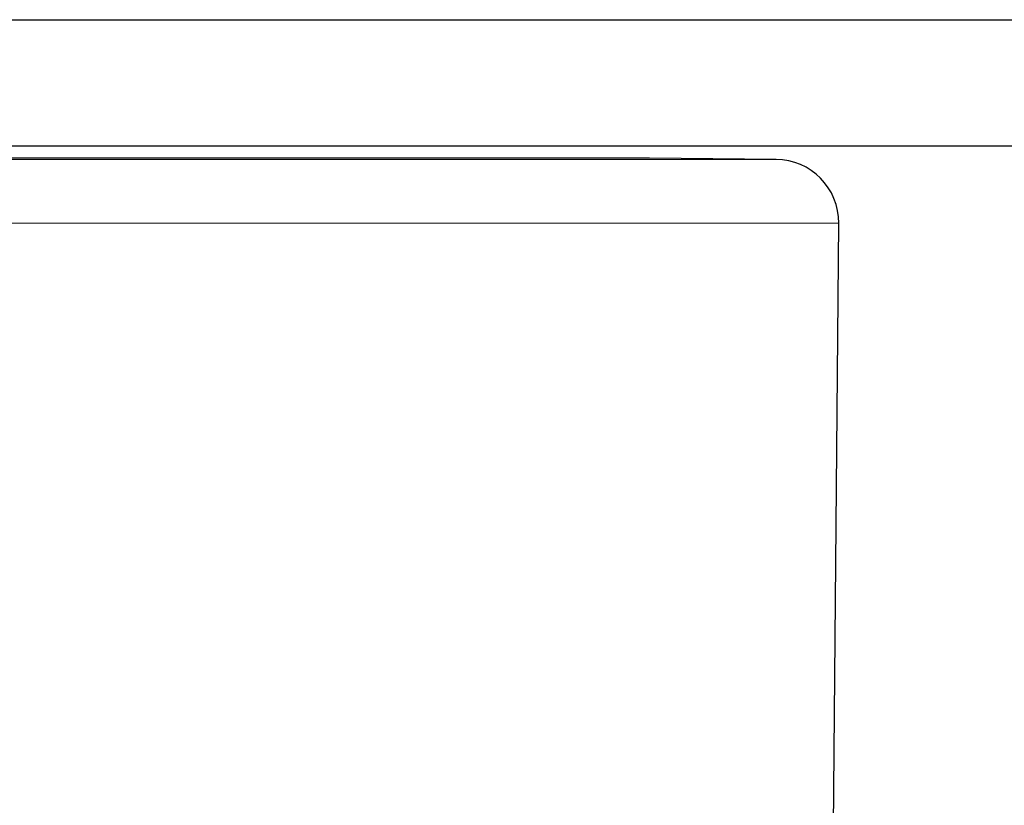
# Model space of a CAD drawing. Header units: millimetres. Extents: x 8 to 717, y 12 to 440.
# Tile 24 of 159: x 113.72 to 121.5, y 355.24 to 361.44. Entities that reach past the tile are written whole.
import ezdxf

# ---------------------------------------------------------------- set-up
doc = ezdxf.new("R2010")
doc.units = ezdxf.units.MM

msp = doc.modelspace()

# ---------------------------------------------------------------- linework, layer by layer
at = {"color": 7, "linetype": 'Continuous', "lineweight": 30}
for p, q in [((118.6981, 360.3494), (81.884, 360.3494)), ((119.6981, 360.3407), (118.6981, 360.3494)), ((120.0728, 345.984), (120.1937, 359.8364))]:
    msp.add_line(p, q, dxfattribs=at)
at = {"color": 252, "linetype": 'Continuous', "lineweight": 0}
for p, q in [((84.0645, 360.3407), (119.6981, 360.3407)), ((120.1937, 359.8364), (80.3884, 359.8364))]:
    msp.add_line(p, q, dxfattribs=at)
at = {"color": 7, "linetype": 'Continuous', "lineweight": 30, "flags": 128}
msp.add_lwpolyline([(121.8086, 360.444), (121.3473, 360.444), (120.875, 360.444), (120.3921, 360.444), (119.8987, 360.444), (119.3954, 360.444), (118.8824, 360.444), (118.3601, 360.444), (117.8289, 360.444), (117.289, 360.444), (116.7409, 360.444), (116.185, 360.444), (115.6216, 360.444), (115.0512, 360.444), (114.474, 360.444), (113.8906, 360.444), (113.3012, 360.444)], dxfattribs=at)
at = {"color": 7, "linetype": 'Continuous', "lineweight": 30}
msp.add_arc((119.6937, 359.8407), 0.5, 359.5, 89.5, dxfattribs=at)
msp.add_open_spline([(106.0273, 361.444), (106.1732, 361.444), (106.465, 361.444), (106.9022, 361.444), (107.3391, 361.444), (107.7753, 361.444), (108.2124, 361.444), (108.6503, 361.444), (109.0889, 361.444), (109.5263, 361.444), (109.9624, 361.444), (110.3981, 361.444), (110.8334, 361.444), (111.2681, 361.444), (111.7009, 361.444), (112.1316, 361.444), (112.5827, 361.444), (113.0535, 361.444), (113.5435, 361.444), (114.03, 361.444), (114.5139, 361.444), (114.9949, 361.444), (115.4728, 361.444), (115.9464, 361.444), (116.4148, 361.444), (116.8778, 361.444), (117.3355, 361.444), (117.788, 361.444), (118.2138, 361.444), (118.6138, 361.444), (118.9886, 361.444), (119.3591, 361.444), (119.7251, 361.444), (120.1066, 361.444), (120.5026, 361.444), (120.9118, 361.444), (121.3143, 361.444), (121.7099, 361.444), (122.0984, 361.444), (122.4797, 361.444), (122.8536, 361.444), (123.2198, 361.444), (123.5784, 361.444), (123.9291, 361.444), (124.2718, 361.444), (124.5904, 361.444), (124.8862, 361.444), (125.1604, 361.444), (125.4282, 361.444), (125.6897, 361.444), (125.9454, 361.444), (126.1953, 361.444), (126.4392, 361.444), (126.6763, 361.444), (126.9065, 361.444), (127.1296, 361.444), (127.3456, 361.444), (127.5545, 361.444), (127.7563, 361.444), (127.9508, 361.444), (128.138, 361.444), (128.3178, 361.444), (128.4901, 361.444), (128.6548, 361.444), (128.8119, 361.444), (128.9656, 361.444), (129.1149, 361.444), (129.2592, 361.444), (129.3945, 361.444), (129.5216, 361.444), (129.5991, 361.444), (129.6379, 361.444)], degree=3, knots=[0, 0, 0, 0, 0.013375, 0.026753, 0.040131, 0.053509, 0.066884, 0.080416, 0.093951, 0.107488, 0.121023, 0.134555, 0.148196, 0.16184, 0.175485, 0.189128, 0.202769, 0.218563, 0.23436, 0.250157, 0.26595, 0.281853, 0.297758, 0.313664, 0.329566, 0.345414, 0.361265, 0.377117, 0.392965, 0.406556, 0.42015, 0.433745, 0.447339, 0.460929, 0.476786, 0.492647, 0.508508, 0.524365, 0.540222, 0.556082, 0.571943, 0.5878, 0.603657, 0.619518, 0.635378, 0.651235, 0.664844, 0.678456, 0.692069, 0.705681, 0.719289, 0.733027, 0.746768, 0.76051, 0.774251, 0.787988, 0.801726, 0.815466, 0.829208, 0.842949, 0.856686, 0.870424, 0.884165, 0.897907, 0.911648, 0.925386, 0.940306, 0.95523, 0.970155, 0.98508, 1, 1, 1, 1], dxfattribs=at)

doc.saveas('drawing.dxf')
